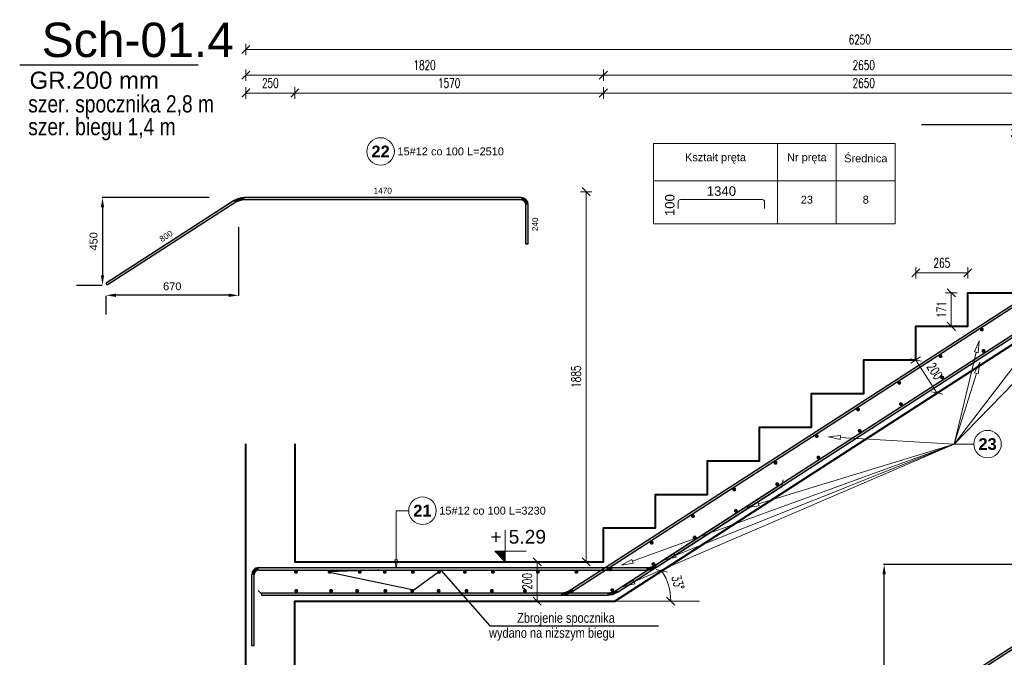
# Model space of a CAD drawing. Extents: x -1474 to 75706, y -13965 to 75879.
# Tile 14 of 17: x 43662 to 48673, y -4096 to -851. Entities that reach past the tile are written whole.
import ezdxf
from ezdxf import colors
from ezdxf.entities.mleader import LeaderData, LeaderLine
from ezdxf.enums import TextEntityAlignment as Align
from ezdxf.math import Vec2, Vec3

# ---------------------------------------------------------------- set-up
doc = ezdxf.new("R2010")
doc.units = 0
doc.header["$LTSCALE"] = 10
doc.header["$MEASUREMENT"] = 0
for name, color, linetype, lineweight in [('P-Linia1', 3, 'Continuous', 40), ('P-Linia3', 6, 'Continuous', 60), ('P-Opis', 1, 'Continuous', 18), ('P-Wymiar', 254, 'Continuous', 9), ('RCAD_deskowanie', 3, 'Continuous', 40)]:
    doc.layers.add(name, color=color, linetype=linetype, lineweight=lineweight)
for name, color, linetype in [('RCAD_kształt pręta', 7, 'Continuous'), ('RCAD_opis kształtu pręta', 7, 'Continuous'), ('RCAD_opis rozkładu', 7, 'Continuous'), ('RCAD_pręt wyrzucony', 130, 'Continuous'), ('RCAD_pręty punktowe', 7, 'Continuous'), ('RCAD_symbole graficzne', 7, 'Continuous')]:
    doc.layers.add(name, color=color, linetype=linetype)
doc.styles.add('_Fd Opis', font='arial.ttf')
doc.styles.add('_Fdelita opis', font='arial.ttf')
doc.styles.add('ROMANS', font='romans.shx', dxfattribs={"width": 0.7})
doc.styles.add('style1', font='arial.ttf')
doc.styles.add('style2', font='arial.ttf', dxfattribs={"height": 40})
doc.styles.add('style3', font='arialbd.ttf')
doc.dimstyles.new('A25', dxfattribs={"dimscale": 27, "dimtxt": 1.75, "dimasz": 0.06, "dimexe": 0, "dimexo": 0, "dimgap": 1, "dimtad": 1, "dimdec": 4, "dimrnd": 0.1, "dimdsep": 46, "dimtxsty": 'ROMANS', "dimblk": '[[[[[[[[', "dimcen": 2, "dimdle": 2, "dimse1": 1, "dimse2": 1, "dimclrd": 256, "dimclrt": 1, "dimadec": 0, "dimazin": 0, "dimtfac": 1, "dimtdec": 4, "dimtix": 1, "dimtmove": 2, "dimatfit": 3, "dimldrblk": '[[[[[[[[', "dimfxl": 0, "dimtvp": 0.6, "dimtolj": 1, "dimlwd": -1, "dimarcsym": 0})
doc.dimstyles.new('RBCT DIM 20', dxfattribs={"dimtxt": 40, "dimasz": 50, "dimexe": 2.5, "dimexo": 150, "dimgap": 25, "dimtad": 1, "dimdec": 0, "dimzin": 1, "dimtxsty": 'style1', "dimcen": 50, "dimclrd": 8, "dimclre": 8, "dimclrt": 2, "dimadec": 0, "dimazin": 0, "dimtfac": 1, "dimtdec": 0, "dimtmove": 0, "dimatfit": 3, "dimfxl": 1, "dimarcsym": 0})

# ---------------------------------------------------------------- blocks, each defined once
blk = doc.blocks.new('[[[[[[[[')
at = {"layer": 'P-Wymiar'}
for p, q in [((-12.7, -12.7), (12.7, 12.7)), ((0, 0), (-4.6, 0)), ((0, 18), (0, -18))]:
    blk.add_line(p, q, dxfattribs=at)
blk = doc.blocks.new('*D197')
at = {"layer": 'Defpoints', "color": 0, "transparency": 16777216}
for p in [(48487.9, -2240.8), (48403.8, -2411.8), (48487.9, -2411.8)]:
    blk.add_point(p, dxfattribs=at)
at = {"layer": 'P-Wymiar', "transparency": 16777216}
blk.add_line((48403.8, -2242.4), (48403.8, -2410.2), dxfattribs=at)
at = {"layer": 'P-Wymiar', "transparency": 16777216, "xscale": 1.62, "yscale": 1.62, "zscale": 1.62}
for p, rotation in [((48403.8, -2240.8), 90), ((48403.8, -2411.8), 270)]:
    blk.add_blockref('[[[[[[[[', p, dxfattribs=dict(at, rotation=rotation))
at = {"layer": 'P-Wymiar', "color": 1, "transparency": 16777216, "insert": (48353.1, -2326.3), "char_height": 47.25, "attachment_point": 5, "rotation": 90, "style": 'ROMANS'}
blk.add_mtext('\\A1;171', dxfattribs=at)
blk = doc.blocks.new('*D198')
at = {"layer": 'Defpoints', "color": 0, "transparency": 16777216}
for p in [(48487.9, -2139.8), (48222.9, -2411.8), (48487.9, -2411.8)]:
    blk.add_point(p, dxfattribs=at)
at = {"layer": 'P-Wymiar', "transparency": 16777216}
blk.add_line((48224.6, -2139.8), (48486.3, -2139.8), dxfattribs=at)
at = {"layer": 'P-Wymiar', "transparency": 16777216, "xscale": 1.62, "yscale": 1.62, "zscale": 1.62, "rotation": 180}
blk.add_blockref('[[[[[[[[', (48222.9, -2139.8), dxfattribs=at)
at = {"layer": 'P-Wymiar', "transparency": 16777216, "xscale": 1.62, "yscale": 1.62, "zscale": 1.62}
blk.add_blockref('[[[[[[[[', (48487.9, -2139.8), dxfattribs=at)
at = {"layer": 'P-Wymiar', "color": 1, "transparency": 16777216, "insert": (48355.4, -2089.2), "char_height": 47.25, "attachment_point": 5, "style": 'ROMANS'}
blk.add_mtext('\\A1;265', dxfattribs=at)
blk = doc.blocks.new('*D199')
at = {"layer": 'Defpoints', "color": 0, "transparency": 16777216}
for p in [(48222.9, -2582.8), (48331.6, -2751.1), (48331.6, -2751.1)]:
    blk.add_point(p, dxfattribs=at)
at = {"layer": 'P-Wymiar', "transparency": 16777216}
blk.add_line((48223.8, -2584.2), (48330.7, -2749.8), dxfattribs=at)
at = {"layer": 'P-Wymiar', "transparency": 16777216, "xscale": 1.62, "yscale": 1.62, "zscale": 1.62}
for p, rotation in [((48222.9, -2582.8), 122.8487284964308), ((48331.6, -2751.1), 302.8487284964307)]:
    blk.add_blockref('[[[[[[[[', p, dxfattribs=dict(at, rotation=rotation))
at = {"layer": 'P-Wymiar', "color": 1, "transparency": 16777216, "insert": (48319.8, -2639.5), "char_height": 47.25, "attachment_point": 5, "rotation": 302.8487, "style": 'ROMANS'}
blk.add_mtext('\\A1;200', dxfattribs=at)
blk = doc.blocks.new('*D205')
at = {"layer": 'Defpoints', "color": 0, "transparency": 16777216}
for p in [(46272.4, -3609.8), (46272.4, -3809.8), (46296.4, -3809.8)]:
    blk.add_point(p, dxfattribs=at)
at = {"layer": 'P-Wymiar', "transparency": 16777216}
blk.add_line((46296.4, -3611.4), (46296.4, -3808.2), dxfattribs=at)
at = {"layer": 'P-Wymiar', "transparency": 16777216, "xscale": 1.62, "yscale": 1.62, "zscale": 1.62}
for p, rotation in [((46296.4, -3609.8), 90), ((46296.4, -3809.8), 270)]:
    blk.add_blockref('[[[[[[[[', p, dxfattribs=dict(at, rotation=rotation))
at = {"layer": 'P-Wymiar', "color": 1, "transparency": 16777216, "insert": (46245.7, -3709.8), "char_height": 47.25, "attachment_point": 5, "rotation": 90, "style": 'ROMANS'}
blk.add_mtext('\\A1;200', dxfattribs=at)
blk = doc.blocks.new('*D209')
at = {"layer": 'Defpoints', "color": 0, "transparency": 16777216}
for p in [(46545.3, -1726.8), (49282.9, -1726.8), (46632.9, -3609.8)]:
    blk.add_point(p, dxfattribs=at)
at = {"layer": 'P-Wymiar', "transparency": 16777216}
blk.add_line((46545.3, -3608.2), (46545.3, -1728.4), dxfattribs=at)
at = {"layer": 'P-Wymiar', "transparency": 16777216, "xscale": 1.62, "yscale": 1.62, "zscale": 1.62}
for p, rotation in [((46545.3, -1726.8), 90), ((46545.3, -3609.8), 270)]:
    blk.add_blockref('[[[[[[[[', p, dxfattribs=dict(at, rotation=rotation))
at = {"layer": 'P-Wymiar', "color": 1, "transparency": 16777216, "insert": (46494.6, -2668.3), "char_height": 47.25, "attachment_point": 5, "rotation": 90, "style": 'ROMANS'}
blk.add_mtext('\\A1;1885', dxfattribs=at)
blk = doc.blocks.new('*D210')
at = {"layer": 'Defpoints', "color": 0, "transparency": 16777216}
for p in [(45062.9, -1224.6), (44812.9, -3511.6), (45062.9, -3511.6)]:
    blk.add_point(p, dxfattribs=at)
at = {"layer": 'P-Wymiar', "transparency": 16777216}
blk.add_line((44814.6, -1224.6), (45061.3, -1224.6), dxfattribs=at)
at = {"layer": 'P-Wymiar', "transparency": 16777216, "xscale": 1.62, "yscale": 1.62, "zscale": 1.62, "rotation": 180}
blk.add_blockref('[[[[[[[[', (44812.9, -1224.6), dxfattribs=at)
at = {"layer": 'P-Wymiar', "transparency": 16777216, "xscale": 1.62, "yscale": 1.62, "zscale": 1.62}
blk.add_blockref('[[[[[[[[', (45062.9, -1224.6), dxfattribs=at)
at = {"layer": 'P-Wymiar', "color": 1, "transparency": 16777216, "insert": (44937.9, -1174), "char_height": 47.25, "attachment_point": 5, "style": 'ROMANS'}
blk.add_mtext('\\A1;250', dxfattribs=at)
blk = doc.blocks.new('*D211')
at = {"layer": 'Defpoints', "color": 0, "transparency": 16777216}
for p in [(46632.9, -1224.6), (46632.9, -3437.8), (45062.9, -3511.6)]:
    blk.add_point(p, dxfattribs=at)
at = {"layer": 'P-Wymiar', "transparency": 16777216}
blk.add_line((45064.6, -1224.6), (46631.3, -1224.6), dxfattribs=at)
at = {"layer": 'P-Wymiar', "transparency": 16777216, "xscale": 1.62, "yscale": 1.62, "zscale": 1.62, "rotation": 180}
blk.add_blockref('[[[[[[[[', (45062.9, -1224.6), dxfattribs=at)
at = {"layer": 'P-Wymiar', "transparency": 16777216, "xscale": 1.62, "yscale": 1.62, "zscale": 1.62}
blk.add_blockref('[[[[[[[[', (46632.9, -1224.6), dxfattribs=at)
at = {"layer": 'P-Wymiar', "color": 1, "transparency": 16777216, "insert": (45847.9, -1174), "char_height": 47.25, "attachment_point": 5, "style": 'ROMANS'}
blk.add_mtext('\\A1;1570', dxfattribs=at)
blk = doc.blocks.new('*D212')
at = {"layer": 'Defpoints', "color": 0, "transparency": 16777216}
for p in [(49282.9, -1224.6), (49282.9, -1726.8), (46632.9, -3437.8)]:
    blk.add_point(p, dxfattribs=at)
at = {"layer": 'P-Wymiar', "transparency": 16777216}
blk.add_line((46634.6, -1224.6), (49281.3, -1224.6), dxfattribs=at)
at = {"layer": 'P-Wymiar', "transparency": 16777216, "xscale": 1.62, "yscale": 1.62, "zscale": 1.62, "rotation": 180}
blk.add_blockref('[[[[[[[[', (46632.9, -1224.6), dxfattribs=at)
at = {"layer": 'P-Wymiar', "transparency": 16777216, "xscale": 1.62, "yscale": 1.62, "zscale": 1.62}
blk.add_blockref('[[[[[[[[', (49282.9, -1224.6), dxfattribs=at)
at = {"layer": 'P-Wymiar', "color": 1, "transparency": 16777216, "insert": (47957.9, -1174), "char_height": 47.25, "attachment_point": 5, "style": 'ROMANS'}
blk.add_mtext('\\A1;2650', dxfattribs=at)
blk = doc.blocks.new('*D216')
at = {"layer": 'Defpoints', "color": 0, "transparency": 16777216}
for p in [(46632.9, -1133.4), (49282.9, -1726.8), (46632.9, -3437.8)]:
    blk.add_point(p, dxfattribs=at)
at = {"layer": 'P-Wymiar', "transparency": 16777216}
blk.add_line((49281.3, -1133.4), (46634.6, -1133.4), dxfattribs=at)
at = {"layer": 'P-Wymiar', "transparency": 16777216, "xscale": 1.62, "yscale": 1.62, "zscale": 1.62, "rotation": 180}
blk.add_blockref('[[[[[[[[', (46632.9, -1133.4), dxfattribs=at)
at = {"layer": 'P-Wymiar', "transparency": 16777216, "xscale": 1.62, "yscale": 1.62, "zscale": 1.62}
blk.add_blockref('[[[[[[[[', (49282.9, -1133.4), dxfattribs=at)
at = {"layer": 'P-Wymiar', "color": 1, "transparency": 16777216, "insert": (47957.9, -1082.8), "char_height": 47.25, "attachment_point": 5, "style": 'ROMANS'}
blk.add_mtext('\\A1;2650', dxfattribs=at)
blk = doc.blocks.new('*D217')
at = {"layer": 'Defpoints', "color": 0, "transparency": 16777216}
for p in [(44812.9, -1133.4), (46632.9, -3437.8), (44812.9, -3583.5)]:
    blk.add_point(p, dxfattribs=at)
at = {"layer": 'P-Wymiar', "transparency": 16777216}
blk.add_line((46631.3, -1133.4), (44814.6, -1133.4), dxfattribs=at)
at = {"layer": 'P-Wymiar', "transparency": 16777216, "xscale": 1.62, "yscale": 1.62, "zscale": 1.62, "rotation": 180}
blk.add_blockref('[[[[[[[[', (44812.9, -1133.4), dxfattribs=at)
at = {"layer": 'P-Wymiar', "transparency": 16777216, "xscale": 1.62, "yscale": 1.62, "zscale": 1.62}
blk.add_blockref('[[[[[[[[', (46632.9, -1133.4), dxfattribs=at)
at = {"layer": 'P-Wymiar', "color": 1, "transparency": 16777216, "insert": (45722.9, -1082.8), "char_height": 47.25, "attachment_point": 5, "style": 'ROMANS'}
blk.add_mtext('\\A1;1820', dxfattribs=at)
blk = doc.blocks.new('*D218')
at = {"layer": 'Defpoints', "color": 0, "transparency": 16777216}
for p in [(51062.9, -1003.5), (51062.9, -1726.8), (44812.9, -3393.1)]:
    blk.add_point(p, dxfattribs=at)
at = {"layer": 'P-Wymiar', "transparency": 16777216}
blk.add_line((44814.6, -1003.5), (51061.3, -1003.5), dxfattribs=at)
at = {"layer": 'P-Wymiar', "transparency": 16777216, "xscale": 1.62, "yscale": 1.62, "zscale": 1.62, "rotation": 180}
blk.add_blockref('[[[[[[[[', (44812.9, -1003.5), dxfattribs=at)
at = {"layer": 'P-Wymiar', "transparency": 16777216, "xscale": 1.62, "yscale": 1.62, "zscale": 1.62}
blk.add_blockref('[[[[[[[[', (51062.9, -1003.5), dxfattribs=at)
at = {"layer": 'P-Wymiar', "color": 1, "transparency": 16777216, "insert": (47937.9, -952.9), "char_height": 47.25, "attachment_point": 5, "style": 'ROMANS'}
blk.add_mtext('\\A1;6250', dxfattribs=at)
blk = doc.blocks.new('*D221')
at = {"layer": 'Defpoints', "color": 0, "transparency": 16777216}
for p in [(49608.3, -1926.8), (46970.2, -3756), (46691.9, -3809.8), (46691.9, -3809.8), (47122.1, -3809.8)]:
    blk.add_point(p, dxfattribs=at)
at = {"layer": 'P-Wymiar', "transparency": 16777216}
blk.add_arc((46691.9, -3809.8), 283.5, 0.3274, 32.5213, dxfattribs=at)
at = {"layer": 'P-Wymiar', "transparency": 16777216, "xscale": 1.62, "yscale": 1.62, "zscale": 1.62}
for p, rotation in [((46930, -3656.1), 122.6850192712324), ((46975.4, -3809.8), 270.1637092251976)]:
    blk.add_blockref('[[[[[[[[', p, dxfattribs=dict(at, rotation=rotation))
at = {"layer": 'P-Wymiar', "color": 1, "transparency": 16777216, "insert": (47012.4, -3715.4), "char_height": 47.25, "attachment_point": 5, "rotation": 286.4244, "style": 'ROMANS'}
blk.add_mtext('\\A1;33°', dxfattribs=at)
blk = doc.blocks.new('*D222')
at = {"layer": 'Defpoints', "color": 0, "transparency": 16777216}
for p in [(44775.8, -1756.8), (44101.8, -2202.1), (44101.8, -2253.9)]:
    blk.add_point(p, dxfattribs=at)
at = {"layer": 'P-Wymiar', "color": 8, "lineweight": -2, "transparency": 16777216}
for p, q in [((44775.8, -1906.8), (44775.8, -2256.4)), ((44725.8, -2253.9), (44151.8, -2253.9)), ((44101.8, -2352.1), (44101.8, -2256.4))]:
    blk.add_line(p, q, dxfattribs=at)
at = {"layer": 'P-Wymiar', "color": 8, "transparency": 16777216}
for points in [[(44151.8, -2245.5), (44151.8, -2262.2), (44101.8, -2253.9)], [(44725.8, -2245.5), (44725.8, -2262.2), (44775.8, -2253.9)]]:
    blk.add_solid(points, dxfattribs=at)
at = {"layer": 'P-Wymiar', "color": 2, "transparency": 16777216, "insert": (44438.8, -2208.5), "char_height": 40, "attachment_point": 5, "style": 'style1'}
blk.add_mtext('670', dxfattribs=at)
blk = doc.blocks.new('*D223')
at = {"layer": 'Defpoints', "color": 0, "transparency": 16777216}
for p in [(44775.8, -1756.8), (44083.8, -2202.1), (44101.8, -2202.1)]:
    blk.add_point(p, dxfattribs=at)
at = {"layer": 'P-Wymiar', "color": 8, "lineweight": -2, "transparency": 16777216}
for p, q in [((44625.8, -1756.8), (44081.3, -1756.8)), ((44083.8, -1806.8), (44083.8, -2152.1)), ((43951.8, -2202.1), (44081.3, -2202.1))]:
    blk.add_line(p, q, dxfattribs=at)
at = {"layer": 'P-Wymiar', "color": 8, "transparency": 16777216}
for points in [[(44075.4, -1806.8), (44092.1, -1806.8), (44083.8, -1756.8)], [(44075.4, -2152.1), (44092.1, -2152.1), (44083.8, -2202.1)]]:
    blk.add_solid(points, dxfattribs=at)
at = {"layer": 'P-Wymiar', "color": 2, "transparency": 16777216, "insert": (44038.3, -1979.4), "char_height": 40, "attachment_point": 5, "rotation": 90, "style": 'style1'}
blk.add_mtext('450', dxfattribs=at)
blk = doc.blocks.new('*D226')
at = {"layer": 'Defpoints', "color": 0, "transparency": 16777216}
for p in [(49359.9, -3623.7), (49359.9, -5288.2), (46447.1, -5518.7)]:
    blk.add_point(p, dxfattribs=at)
at = {"layer": 'P-Wymiar', "color": 8, "lineweight": -2, "transparency": 16777216}
for p, q in [((49359.9, -3773.7), (49359.9, -5290.7)), ((46447.1, -5368.7), (46447.1, -5285.7)), ((46497.1, -5288.2), (49309.9, -5288.2))]:
    blk.add_line(p, q, dxfattribs=at)
at = {"layer": 'P-Wymiar', "color": 8, "transparency": 16777216}
for points in [[(46497.1, -5279.9), (46497.1, -5296.6), (46447.1, -5288.2)], [(49309.9, -5279.9), (49309.9, -5296.6), (49359.9, -5288.2)]]:
    blk.add_solid(points, dxfattribs=at)
at = {"layer": 'P-Wymiar', "color": 2, "transparency": 16777216, "insert": (47903.5, -5242.8), "char_height": 40, "attachment_point": 5, "style": 'style1'}
blk.add_mtext('2910', dxfattribs=at)
blk = doc.blocks.new('*D227')
at = {"layer": 'Defpoints', "color": 0, "transparency": 16777216}
for p in [(48061.9, -3623.7), (49359.9, -3623.7), (46447.1, -5518.7)]:
    blk.add_point(p, dxfattribs=at)
at = {"layer": 'P-Wymiar', "color": 8, "lineweight": -2, "transparency": 16777216}
for p, q in [((49209.9, -3623.7), (48059.4, -3623.7)), ((48061.9, -5468.7), (48061.9, -3673.7)), ((46597.1, -5518.7), (48064.4, -5518.7))]:
    blk.add_line(p, q, dxfattribs=at)
at = {"layer": 'P-Wymiar', "color": 8, "transparency": 16777216}
for points in [[(48053.6, -3673.7), (48070.3, -3673.7), (48061.9, -3623.7)], [(48053.6, -5468.7), (48070.3, -5468.7), (48061.9, -5518.7)]]:
    blk.add_solid(points, dxfattribs=at)
at = {"layer": 'P-Wymiar', "color": 2, "transparency": 16777216, "insert": (48016.5, -4571.2), "char_height": 40, "attachment_point": 5, "rotation": 90, "style": 'style1'}
blk.add_mtext('1900', dxfattribs=at)

msp = doc.modelspace()

# ---------------------------------------------------------------- hatches: boundary and pattern name
at = {"layer": 'RCAD_kształt pręta'}
for points in [[(46708.30378, -3763.51812), (46701.79471, -3753.43686), (49768.88748, -1773.13658), (49775.39655, -1783.21785)], [(46472.32554, -3763.51812), (46465.81647, -3753.43686), (49334.6626, -1901.13658), (49341.17167, -1911.21785)], [(46906.55042, -3635.51812), (46900.04135, -3625.43686), (47539.43671, -3212.6046), (47545.94579, -3222.68587)], [(44878.93174, -3651.82735), (44878.93174, -3639.82735), (46851.22329, -3639.82735), (46851.22329, -3651.82735)], [(44854.93174, -4035.82735), (44842.93174, -4035.82735), (44842.93174, -3675.82735), (44854.93174, -3675.82735)], [(44892.93174, -3779.82735), (44892.93174, -3767.82735), (46652.97665, -3767.82735), (46652.97665, -3779.82735)], [(44892.93174, -3779.82735), (44892.93174, -3767.82735), (46416.99841, -3767.82735), (46416.99841, -3779.82735)]]:
    msp.add_hatch(color=4, dxfattribs=at).paths.add_polyline_path(points, flags=0)
h = msp.add_hatch(color=4, dxfattribs=at)
edge = h.paths.add_edge_path(flags=0)
edge.add_line((44878.93174, -3639.82735), (44878.93174, -3651.82735))
edge.add_arc((44878.93174, -3675.82735), 24, 90, 180)
edge.add_line((44854.93174, -3675.82735), (44842.93174, -3675.82735))
edge.add_arc((44878.93174, -3675.82735), 36, 450, 540, ccw=False)
h = msp.add_hatch(color=4, dxfattribs=at)
edge = h.paths.add_edge_path(flags=0)
edge.add_line((46851.22329, -3651.82735), (46851.22329, -3639.82735))
edge.add_arc((46851.22329, -3549.82735), 90, -90, -57.1512715)
edge.add_line((46900.04135, -3625.43686), (46906.55042, -3635.51812))
edge.add_arc((46851.22329, -3549.82735), 102, 270, 302.8487285, ccw=False)
h = msp.add_hatch(color=4, dxfattribs=at)
edge = h.paths.add_edge_path(flags=0)
edge.add_line((46416.99841, -3779.82735), (46416.99841, -3767.82735))
edge.add_arc((46416.99841, -3677.82735), 90, -90, -57.1512715)
edge.add_line((46465.81647, -3753.43686), (46472.32554, -3763.51812))
edge.add_arc((46416.99841, -3677.82735), 102, 270, 302.8487285, ccw=False)
h = msp.add_hatch(color=4, dxfattribs=at)
edge = h.paths.add_edge_path(flags=0)
edge.add_line((46652.97665, -3779.82735), (46652.97665, -3767.82735))
edge.add_arc((46652.97665, -3677.82735), 90, -90, -57.1512715)
edge.add_line((46701.79471, -3753.43686), (46708.30378, -3763.51812))
edge.add_arc((46652.97665, -3677.82735), 102, 270, 302.8487285, ccw=False)
at = {"layer": 'RCAD_pręt wyrzucony'}
for points in [[(44750.51368, -1773.13658), (44757.02275, -1783.21785), (44108.33458, -2202.0501), (44101.8255, -2191.96884)], [(46214.53618, -1756.82735), (46214.53618, -1768.82735), (44805.84081, -1768.82735), (44805.84081, -1756.82735)], [(46250.53618, -1992.82735), (46238.53618, -1992.82735), (46238.53618, -1792.82735), (46250.53618, -1792.82735)], [(46472.32554, -5502.41159), (46465.81647, -5492.33033), (49334.6626, -3640.03005), (49341.17167, -3650.11132)]]:
    msp.add_hatch(color=4, dxfattribs=at).paths.add_polyline_path(points, flags=0)
h = msp.add_hatch(color=4, dxfattribs=at)
edge = h.paths.add_edge_path(flags=0)
edge.add_line((44805.84081, -1756.82735), (44805.84081, -1768.82735))
edge.add_arc((44805.84081, -1858.82735), 90, 90, 122.8487285)
edge.add_line((44757.02275, -1783.21785), (44750.51368, -1773.13658))
edge.add_arc((44805.84081, -1858.82735), 102, 450, 482.8487285, ccw=False)
h = msp.add_hatch(color=4, dxfattribs=at)
edge = h.paths.add_edge_path(flags=0)
edge.add_line((46250.53618, -1792.82735), (46238.53618, -1792.82735))
edge.add_arc((46214.53618, -1792.82735), 24, 0, 90)
edge.add_line((46214.53618, -1768.82735), (46214.53618, -1756.82735))
edge.add_arc((46214.53618, -1792.82735), 36, 360, 450, ccw=False)
at = {"layer": 'RCAD_pręty punktowe'}
h = msp.add_hatch(color=1, dxfattribs=at)
edge = h.paths.add_edge_path(flags=0)
edge.add_arc((48559.01061, -2428.13152), 10, 0, 360)
h = msp.add_hatch(color=1, dxfattribs=at)
edge = h.paths.add_edge_path(flags=0)
edge.add_arc((48348.98421, -2563.73725), 10, 0, 360)
h = msp.add_hatch(color=1, dxfattribs=at)
edge = h.paths.add_edge_path(flags=0)
edge.add_arc((48567.60492, -2536.85387), 10, 0, 360)
h = msp.add_hatch(color=1, dxfattribs=at)
edge = h.paths.add_edge_path(flags=0)
edge.add_arc((48138.95781, -2699.34297), 10, 0, 360)
h = msp.add_hatch(color=1, dxfattribs=at)
edge = h.paths.add_edge_path(flags=0)
edge.add_arc((48357.57852, -2672.45959), 10, 0, 360)
h = msp.add_hatch(color=1, dxfattribs=at)
edge = h.paths.add_edge_path(flags=0)
edge.add_arc((48147.55212, -2808.06532), 10, 0, 360)
h = msp.add_hatch(color=1, dxfattribs=at)
edge = h.paths.add_edge_path(flags=0)
edge.add_arc((47928.93141, -2834.94869), 10, 0, 360)
h = msp.add_hatch(color=1, dxfattribs=at)
edge = h.paths.add_edge_path(flags=0)
edge.add_arc((47937.52572, -2943.67104), 10, 0, 360)
h = msp.add_hatch(color=1, dxfattribs=at)
edge = h.paths.add_edge_path(flags=0)
edge.add_arc((47718.90501, -2970.55442), 10, 0, 360)
h = msp.add_hatch(color=1, dxfattribs=at)
edge = h.paths.add_edge_path(flags=0)
edge.add_arc((47508.87862, -3106.16014), 10, 0, 360)
h = msp.add_hatch(color=1, dxfattribs=at)
edge = h.paths.add_edge_path(flags=0)
edge.add_arc((47727.49932, -3079.27676), 10, 0, 360)
h = msp.add_hatch(color=1, dxfattribs=at)
edge = h.paths.add_edge_path(flags=0)
edge.add_arc((47517.47293, -3214.88249), 10, 0, 360)
h = msp.add_hatch(color=1, dxfattribs=at)
edge = h.paths.add_edge_path(flags=0)
edge.add_arc((47298.85222, -3241.76586), 10, 0, 360)
h = msp.add_hatch(color=1, dxfattribs=at)
edge = h.paths.add_edge_path(flags=0)
edge.add_arc((47307.44653, -3350.48821), 10, 0, 360)
h = msp.add_hatch(color=1, dxfattribs=at)
edge = h.paths.add_edge_path(flags=0)
edge.add_arc((47088.82582, -3377.37159), 10, 0, 360)
h = msp.add_hatch(color=1, dxfattribs=at)
edge = h.paths.add_edge_path(flags=0)
edge.add_arc((46878.79942, -3512.97731), 10, 0, 360)
h = msp.add_hatch(color=1, dxfattribs=at)
edge = h.paths.add_edge_path(flags=0)
edge.add_arc((47097.42013, -3486.09393), 10, 0, 360)
h = msp.add_hatch(color=1, dxfattribs=at)
edge = h.paths.add_edge_path(flags=0)
edge.add_arc((45068.4396, -3661.31942), 10, 0, 360)
h = msp.add_hatch(color=1, dxfattribs=at)
edge = h.paths.add_edge_path(flags=0)
edge.add_arc((45239.76137, -3661.31942), 10, 0, 360)
h = msp.add_hatch(color=1, dxfattribs=at)
edge = h.paths.add_edge_path(flags=0)
edge.add_arc((45393.11844, -3661.31942), 10, 0, 360)
h = msp.add_hatch(color=1, dxfattribs=at)
edge = h.paths.add_edge_path(flags=0)
edge.add_arc((45520.26053, -3661.31942), 10, 0, 360)
h = msp.add_hatch(color=1, dxfattribs=at)
edge = h.paths.add_edge_path(flags=0)
edge.add_arc((45663.13176, -3661.31942), 10, 0, 360)
h = msp.add_hatch(color=1, dxfattribs=at)
edge = h.paths.add_edge_path(flags=0)
edge.add_arc((45796.82759, -3661.31942), 10, 0, 360)
h = msp.add_hatch(color=1, dxfattribs=at)
edge = h.paths.add_edge_path(flags=0)
edge.add_arc((45927.90252, -3661.31942), 10, 0, 360)
h = msp.add_hatch(color=1, dxfattribs=at)
edge = h.paths.add_edge_path(flags=0)
edge.add_arc((46070.81124, -3661.31942), 10, 0, 360)
h = msp.add_hatch(color=1, dxfattribs=at)
edge = h.paths.add_edge_path(flags=0)
edge.add_arc((46299.72457, -3661.31942), 10, 0, 360)
h = msp.add_hatch(color=1, dxfattribs=at)
edge = h.paths.add_edge_path(flags=0)
edge.add_arc((46495.45459, -3661.31942), 10, 0, 360)
h = msp.add_hatch(color=1, dxfattribs=at)
edge = h.paths.add_edge_path(flags=0)
edge.add_arc((46668.77302, -3648.58303), 10, 0, 360)
h = msp.add_hatch(color=1, dxfattribs=at)
edge = h.paths.add_edge_path(flags=0)
edge.add_arc((46887.39373, -3621.69966), 10, 0, 360)
h = msp.add_hatch(color=1, dxfattribs=at)
edge = h.paths.add_edge_path(flags=0)
edge.add_arc((45070.1054, -3757.82735), 10, 0, 360)
h = msp.add_hatch(color=1, dxfattribs=at)
edge = h.paths.add_edge_path(flags=0)
edge.add_arc((45247.04006, -3757.82735), 10, 0, 360)
h = msp.add_hatch(color=1, dxfattribs=at)
edge = h.paths.add_edge_path(flags=0)
edge.add_arc((45379.74106, -3757.82735), 10, 0, 360)
h = msp.add_hatch(color=1, dxfattribs=at)
edge = h.paths.add_edge_path(flags=0)
edge.add_arc((45523.49992, -3757.82735), 10, 0, 360)
h = msp.add_hatch(color=1, dxfattribs=at)
edge = h.paths.add_edge_path(flags=0)
edge.add_arc((45659.88712, -3757.82735), 10, 0, 360)
h = msp.add_hatch(color=1, dxfattribs=at)
edge = h.paths.add_edge_path(flags=0)
edge.add_arc((45794.43085, -3757.82735), 10, 0, 360)
h = msp.add_hatch(color=1, dxfattribs=at)
edge = h.paths.add_edge_path(flags=0)
edge.add_arc((45936.34698, -3757.82735), 10, 0, 360)
h = msp.add_hatch(color=1, dxfattribs=at)
edge = h.paths.add_edge_path(flags=0)
edge.add_arc((46065.36178, -3757.82735), 10, 0, 360)
h = msp.add_hatch(color=1, dxfattribs=at)
edge = h.paths.add_edge_path(flags=0)
edge.add_arc((46233.91197, -3757.82735), 10, 0, 360)
h = msp.add_hatch(color=1, dxfattribs=at)
edge = h.paths.add_edge_path(flags=0)
edge.add_arc((46469.26134, -3757.82735), 10, 0, 360)
h = msp.add_hatch(color=1, dxfattribs=at)
edge = h.paths.add_edge_path(flags=0)
edge.add_arc((46678.42409, -3754.1548), 10, 0, 360)
at = {"layer": 'RCAD_symbole graficzne'}
msp.add_hatch(color=1, dxfattribs=at).paths.add_polyline_path([(46079.80652, -3556.49402), (46133.13985, -3609.82735), (46133.13985, -3556.49402)], flags=0)

# ---------------------------------------------------------------- linework, layer by layer
at = {"layer": 'P-Linia3', "color": 6, "linetype": 'Continuous', "lineweight": 30}
msp.add_line((43662.30936, -1081.75609), (44570.97242, -1081.75609), dxfattribs=at)
at = {"layer": 'P-Wymiar', "color": 1}
for p, q in [((46888.51975, -1481.51286), (47518.51975, -1481.51286)), ((47518.51975, -1481.51286), (47818.51975, -1481.51286)), ((47518.51975, -1670.82143), (47518.51975, -1481.51286)), ((47518.51975, -1481.51286), (47518.51975, -1670.82143)), ((47818.51975, -1481.51286), (47818.51975, -1670.82143)), ((47818.51975, -1481.51286), (48118.51975, -1481.51286)), ((47818.51975, -1670.82143), (47818.51975, -1481.51286)), ((48118.51975, -1481.51286), (48118.51975, -1670.82143)), ((48118.51975, -1670.82143), (48118.51975, -1481.51286)), ((47518.51975, -1670.82143), (46888.51975, -1670.82143)), ((46888.51975, -1670.82143), (47518.51975, -1670.82143)), ((46888.51975, -1889.93607), (46888.51975, -1670.82143)), ((47818.51975, -1670.82143), (47518.51975, -1670.82143)), ((47518.51975, -1670.82143), (47518.51975, -1889.93607)), ((47518.51975, -1670.82143), (47818.51975, -1670.82143)), ((47518.51975, -1889.93607), (47518.51975, -1670.82143)), ((48118.51975, -1670.82143), (47818.51975, -1670.82143)), ((47818.51975, -1670.82143), (47818.51975, -1889.93607)), ((47818.51975, -1670.82143), (48118.51975, -1670.82143)), ((47818.51975, -1889.93607), (47818.51975, -1670.82143)), ((48118.51975, -1670.82143), (48118.51975, -1889.93607)), ((48118.51975, -1889.93607), (48118.51975, -1670.82143))]:
    msp.add_line(p, q, dxfattribs=at)
at = {"layer": 'P-Wymiar', "color": 4}
for p, q in [((47014.02401, -1812.69209), (47014.02401, -1777.54815)), ((47024.79111, -1766.78105), (47442.55616, -1766.78105)), ((47453.32326, -1777.54815), (47453.32326, -1812.69209))]:
    msp.add_line(p, q, dxfattribs=at)
at = {"layer": 'P-Wymiar', "color": 1}
for points in [[(46888.51975, -1670.82143), (46888.51975, -1481.51286)], [(46888.51975, -1889.93607), (48118.51975, -1889.93607)]]:
    msp.add_lwpolyline(points, dxfattribs=at)
at = {"layer": 'P-Wymiar'}
msp.add_lwpolyline([(46691.88736, -3809.82735), (47122.07564, -3809.82735)], dxfattribs=at)
at = {"layer": 'P-Wymiar', "color": 4}
for centre, start, end in [((47024.79111, -1777.54815), 90, 180), ((47442.55616, -1777.54815), 0, 90)]:
    msp.add_arc(centre, 10.76709, start, end, dxfattribs=at)
at = {"layer": 'RCAD_deskowanie'}
for points in [[(45062.93174, -4409.82735), (45062.93174, -3809.82735), (46691.88736, -3809.82735), (49608.28128, -1926.82735), (50812.93174, -1926.82735)], [(45062.93174, -3009.82735), (45062.93174, -3609.82735), (46632.93174, -3609.82735), (46632.93174, -3437.82735), (46897.93174, -3437.82735), (46897.93174, -3266.82735), (47162.93174, -3266.82735), (47162.93174, -3095.82735), (47427.93174, -3095.82735), (47427.93174, -2924.82735), (47692.93174, -2924.82735), (47692.93174, -2753.82735), (47957.93174, -2753.82735), (47957.93174, -2582.82735), (48222.93174, -2582.82735), (48222.93174, -2411.82735), (48487.93174, -2411.82735), (48487.93174, -2240.82735), (48752.93174, -2240.82735)], [(44812.93174, -4409.82735), (44812.93174, -3009.82735)]]:
    msp.add_lwpolyline(points, dxfattribs=at)
at = {"layer": 'RCAD_kształt pręta', "color": 4}
for p, q in [((46701.79471, -3753.43686), (49768.88748, -1773.13658)), ((46708.30378, -3763.51812), (49775.39655, -1783.21785)), ((46465.81647, -3753.43686), (49334.6626, -1901.13658)), ((46472.32554, -3763.51812), (49341.17167, -1911.21785)), ((46900.04135, -3625.43686), (47539.43671, -3212.6046)), ((46906.55042, -3635.51812), (47545.94579, -3222.68587)), ((47539.43671, -3212.6046), (47545.94579, -3222.68587)), ((44878.93174, -3639.82735), (46851.22329, -3639.82735)), ((44878.93174, -3651.82735), (46851.22329, -3651.82735)), ((44842.93174, -4035.82735), (44842.93174, -3675.82735)), ((44854.93174, -4035.82735), (44854.93174, -3675.82735)), ((44892.93174, -3767.82735), (46652.97665, -3767.82735)), ((44892.93174, -3767.82735), (44892.93174, -3779.82735)), ((44892.93174, -3767.82735), (46416.99841, -3767.82735)), ((44892.93174, -3767.82735), (44892.93174, -3779.82735)), ((44892.93174, -3779.82735), (46652.97665, -3779.82735)), ((44892.93174, -3779.82735), (46416.99841, -3779.82735)), ((44842.93174, -4035.82735), (44854.93174, -4035.82735))]:
    msp.add_line(p, q, dxfattribs=at)
at = {"layer": 'RCAD_kształt pręta', "color": 2, "lineweight": 5}
for p, q in [((47542.69125, -3217.64524), (47547.9007, -3193.45099)), ((44892.93174, -3773.82735), (44875.43174, -3756.32735)), ((44892.93174, -3773.82735), (44875.43174, -3756.32735))]:
    msp.add_line(p, q, dxfattribs=at)
at = {"layer": 'RCAD_kształt pręta', "color": 4}
for centre, radius, start, end in [((44878.93174, -3675.82735), 36, 90, 180), ((44878.93174, -3675.82735), 24, 90, 180), ((46851.22329, -3549.82735), 90, 270, 302.8487285), ((46851.22329, -3549.82735), 102, 270, 302.8487285), ((46416.99841, -3677.82735), 90, 270, 302.8487285), ((46652.97665, -3677.82735), 90, 270, 302.8487285), ((46416.99841, -3677.82735), 102, 270, 302.8487285), ((46652.97665, -3677.82735), 102, 270, 302.8487285)]:
    msp.add_arc(centre, radius, start, end, dxfattribs=at)
at = {"layer": 'RCAD_opis kształtu pręta', "color": 8, "lineweight": 0}
for p, q in [((45578.98234, -3527.08394), (45578.98234, -3349.98815)), ((45578.98234, -3349.98815), (45642.12763, -3349.98815)), ((45578.98234, -3527.08394), (45578.98234, -3599.82735)), ((45578.98234, -3639.82735), (45572.31567, -3599.82735)), ((45585.649, -3599.82735), (45572.31567, -3599.82735)), ((45585.649, -3599.82735), (45578.98234, -3639.82735))]:
    msp.add_line(p, q, dxfattribs=at)
msp.add_circle((45712.12763, -3349.98815), 70, dxfattribs=at)
at = {"layer": 'RCAD_opis rozkładu', "color": 8, "lineweight": 0}
for p, q in [((48418.27509, -3011.3456), (49324.0277, -2080.43788)), ((48418.27509, -3011.3456), (48914.8332, -2361.01847)), ((48521.14038, -2542.43746), (48544.93598, -2486.45738)), ((48544.93598, -2486.45738), (48540.58233, -2547.129)), ((48418.27509, -3011.3456), (48530.86136, -2544.78323)), ((48521.14038, -2542.43746), (48540.58233, -2547.129)), ((48522.04221, -2648.31704), (48549.59294, -2594.08645)), ((48549.59294, -2594.08645), (48541.11973, -2654.32104)), ((48418.27509, -3011.3456), (48531.58097, -2651.31904)), ((48522.04221, -2648.31704), (48541.11973, -2654.32104)), ((47778.80322, -2974.04802), (47839.28369, -2967.55858)), ((47838.11915, -2987.52465), (47778.80322, -2974.04802)), ((47838.11915, -2987.52465), (47839.28369, -2967.55858)), ((48418.27509, -3011.3456), (47838.70142, -2977.54162)), ((48418.27509, -3011.3456), (46781.52638, -3607.51383)), ((48418.27509, -3011.3456), (46788.64891, -3712.71547)), ((48418.27509, -3011.3456), (46998.86104, -3577.25825)), ((48418.27509, -3011.3456), (47422.21672, -3315.44818)), ((48418.27509, -3011.3456), (48418.27509, -3011.3456)), ((48418.27509, -3011.3456), (48518.27509, -3011.3456)), ((47364.83162, -3332.9682), (47419.29672, -3305.884)), ((47425.13672, -3325.01237), (47419.29672, -3305.884)), ((47425.13672, -3325.01237), (47364.83162, -3332.9682)), ((46725.1497, -3628.04843), (46778.10395, -3598.11771)), ((46784.94882, -3616.90994), (46778.10395, -3598.11771)), ((46943.12739, -3599.47895), (46995.15759, -3567.9693)), ((47002.56449, -3586.54719), (46943.12739, -3599.47895)), ((47002.56449, -3586.54719), (46995.15759, -3567.9693)), ((46784.94882, -3616.90994), (46725.1497, -3628.04843)), ((46733.5365, -3736.43513), (46784.69563, -3703.53007)), ((46792.60219, -3721.90087), (46784.69563, -3703.53007)), ((46792.60219, -3721.90087), (46733.5365, -3736.43513))]:
    msp.add_line(p, q, dxfattribs=at)
msp.add_circle((48588.27509, -3011.3456), 70, dxfattribs=at)
at = {"layer": 'RCAD_pręt wyrzucony', "color": 4}
for p, q in [((44750.51368, -1773.13658), (44101.8255, -2191.96884)), ((44757.02275, -1783.21785), (44108.33458, -2202.0501)), ((46214.53618, -1756.82735), (44805.84081, -1756.82735)), ((46214.53618, -1768.82735), (44805.84081, -1768.82735)), ((46238.53618, -1992.82735), (46238.53618, -1792.82735)), ((46250.53618, -1992.82735), (46250.53618, -1792.82735)), ((46238.53618, -1992.82735), (46250.53618, -1992.82735)), ((44108.33458, -2202.0501), (44101.8255, -2191.96884)), ((46465.81647, -5492.33033), (49334.6626, -3640.03005)), ((46472.32554, -5502.41159), (49341.17167, -3650.11132))]:
    msp.add_line(p, q, dxfattribs=at)
at = {"layer": 'RCAD_pręt wyrzucony', "color": 8, "lineweight": 0}
msp.add_circle((45499.04949, -1522.06954), 70, dxfattribs=at)
at = {"layer": 'RCAD_pręt wyrzucony', "color": 4}
for centre, radius, start, end in [((44805.84081, -1858.82735), 102, 90, 122.8487285), ((44805.84081, -1858.82735), 90, 90, 122.8487285), ((46214.53618, -1792.82735), 36, 360, 90), ((46214.53618, -1792.82735), 24, 360, 90)]:
    msp.add_arc(centre, radius, start, end, dxfattribs=at)
at = {"layer": 'RCAD_symbole graficzne', "color": 1, "lineweight": 0}
for p, q in [((46133.13985, -3609.82735), (46133.13985, -3449.82735)), ((46239.80652, -3556.49402), (46079.80652, -3556.49402)), ((46079.80652, -3556.49402), (46133.13985, -3609.82735)), ((46213.13985, -3609.82735), (46053.13985, -3609.82735))]:
    msp.add_line(p, q, dxfattribs=at)

# ---------------------------------------------------------------- texts
at = {"layer": 'P-Linia1', "color": 3, "lineweight": 30, "style": '_Fdelita opis'}
msp.add_text('GR.200 mm', height=87.5, dxfattribs=at).set_placement((43712.63728, -1203.23678))
at = {"layer": 'P-Linia1', "color": 3, "lineweight": 30, "char_height": 87.5, "attachment_point": 1, "style": '_Fdelita opis'}
for s, insert in [('{\\W0.8;szer. spocznika 2,8 m}', (43705.76253, -1235.91846)), ('{\\W0.8;szer. biegu 1,4 m}', (43705.76253, -1351.94884))]:
    msp.add_mtext_dynamic_manual_height_columns(s, width=1933.9297709, gutter_width=12.5, heights=[0], dxfattribs=dict(at, insert=insert))
at = {"layer": 'P-Linia3', "color": 6, "lineweight": 30, "style": '_Fdelita opis'}
msp.add_text('Sch-01.4', height=175, dxfattribs=at).set_placement((43774.14645, -1041.52455))
at = {"layer": 'P-Wymiar', "color": 2, "style": 'style2'}
msp.add_text('1340', height=48, dxfattribs=at).set_placement((47233.67364, -1723.64431), align=Align.MIDDLE_CENTER)
msp.add_text('100', height=48, rotation=90, dxfattribs=at).set_placement((46970.88727, -1795.12012), align=Align.MIDDLE_CENTER)
at = {"layer": 'P-Wymiar', "color": 3, "char_height": 40, "attachment_point": 5, "style": 'style2'}
for s, insert, width in [('Kształt pręta', (47203.51975, -1557.59477), 630), ('Nr pręta', (47668.51975, -1557.59477), 300), ('Średnica', (47968.51975, -1557.59477), 300)]:
    msp.add_mtext(s, dxfattribs=dict(at, insert=insert, width=width))
at = {"layer": 'P-Wymiar', "color": 2, "char_height": 40, "width": 300, "attachment_point": 5, "style": 'style2'}
for s, insert in [('23', (47668.51975, -1767.60087)), ('8', (47968.51975, -1767.60087))]:
    msp.add_mtext(s, dxfattribs=dict(at, insert=insert))
at = {"layer": 'RCAD_opis kształtu pręta', "color": 1, "attachment_point": 5}
for s, insert, char_height, style in [('21', (45712.12763, -3349.98815), 60, 'style3'), ('15#12 co 100 L=3230', (46068.86706, -3349.98815), 40, 'style1')]:
    msp.add_mtext(s, dxfattribs=dict(at, insert=insert, char_height=char_height, style=style))
at = {"layer": 'RCAD_opis rozkładu', "color": 1, "insert": (48588.27509, -3011.3456), "char_height": 60, "attachment_point": 5, "style": 'style3'}
msp.add_mtext('23', dxfattribs=at)
at = {"layer": 'RCAD_pręt wyrzucony', "color": 1, "attachment_point": 5}
for s, insert, char_height, style in [('22', (45499.04949, -1522.06954), 60, 'style3'), ('1470', (45510.1885, -1721.82735), 30, 'style1')]:
    msp.add_mtext(s, dxfattribs=dict(at, insert=insert, char_height=char_height, style=style))
at = {"layer": 'RCAD_pręt wyrzucony', "color": 2, "insert": (45855.78892, -1522.06954), "char_height": 40, "attachment_point": 5, "style": 'style1'}
msp.add_mtext('15#12 co 100 L=2510', dxfattribs=at)
at = {"layer": 'RCAD_pręt wyrzucony', "color": 1, "char_height": 30, "attachment_point": 5, "style": 'style1'}
for s, insert, rotation in [('240', (46285.53618, -1892.82735), 90), ('800', (44407.18479, -1953.14901), 32.8487285)]:
    msp.add_mtext(s, dxfattribs=dict(at, insert=insert, rotation=rotation))
at = {"layer": 'RCAD_symbole graficzne', "color": 2, "style": 'style1'}
msp.add_text('+', height=70, dxfattribs=at).set_placement((46115.36207, -3538.71624), align=Align.BOTTOM_RIGHT)
msp.add_text('5.29 ', height=70, dxfattribs=at).set_placement((46150.91763, -3538.71624), align=Align.BOTTOM_LEFT)

# ---------------------------------------------------------------- dimensions: what is measured, and where the dimension line sits
at = {"layer": 'P-Wymiar'}
for base, p1, p2, picture, middle in [((51062.93174, -1003.50123), (44812.93174, -3393.10675), (51062.93174, -1726.82735), '*D218', (47937.93174, -952.87623)), ((44812.93174, -1133.44086), (46632.93174, -3437.82735), (44812.93174, -3583.53802), '*D217', (45722.93174, -1082.81586)), ((46632.93174, -1133.44086), (49282.93174, -1726.82735), (46632.93174, -3437.82735), '*D216', (47957.93174, -1082.81586)), ((45062.93174, -1224.63937), (44812.93174, -3511.63257), (45062.93174, -3511.63257), '*D210', (44937.93174, -1174.01437)), ((46632.93174, -1224.63937), (45062.93174, -3511.63257), (46632.93174, -3437.82735), '*D211', (45847.93174, -1174.01437)), ((49282.93174, -1224.63937), (46632.93174, -3437.82735), (49282.93174, -1726.82735), '*D212', (47957.93174, -1174.01437)), ((48487.93174, -2139.80838), (48222.93174, -2411.82735), (48487.93174, -2411.82735), '*D198', (48355.43174, -2089.18338))]:
    dim = msp.add_linear_dim(base=base, p1=p1, p2=p2, dimstyle='A25', override={"dimfxl": 0.18, "dimfxlon": 1}, dxfattribs=at)
    dim.commit()
    dim.dimension.update_dxf_attribs({"geometry": picture, "text_midpoint": middle})
dim = msp.add_linear_dim(base=(46545.26871, -1726.82735), p1=(46632.93174, -3609.82735), p2=(49282.93174, -1726.82735), angle=90, text='1885', dimstyle='A25', override={"dimfxl": 0.18, "dimfxlon": 1}, dxfattribs=at)
dim.commit()
dim.dimension.update_dxf_attribs({"geometry": '*D209', "text_midpoint": (46494.64371, -2668.32735)})
for base, p1, p2, text, picture, middle in [((44083.75882, -2202.0501), (44775.77344, -1756.82735), (44101.8255, -2202.0501), '450', '*D223', (44038.3359, -1979.43873)), ((48061.93104, -3623.72082), (46447.06578, -5518.72082), (49359.92236, -3623.72082), '1900', '*D227', (48016.50812, -4571.22082))]:
    dim = msp.add_linear_dim(base=base, p1=p1, p2=p2, angle=90, text=text, dimstyle='RBCT DIM 20', dxfattribs=at)
    dim.commit()
    dim.dimension.update_dxf_attribs({"geometry": picture, "text_midpoint": middle})
for base, p1, p2, text, picture, middle in [((44101.8255, -2253.88108), (44775.77344, -1756.82735), (44101.8255, -2202.0501), '670', '*D222', (44438.79947, -2208.45816)), ((49359.92236, -5288.24394), (46447.06578, -5518.72082), (49359.92236, -3623.72082), '2910', '*D226', (47903.49407, -5242.82102))]:
    dim = msp.add_linear_dim(base=base, p1=p1, p2=p2, text=text, dimstyle='RBCT DIM 20', dxfattribs=at)
    dim.commit()
    dim.dimension.update_dxf_attribs({"geometry": picture, "text_midpoint": middle})
dim = msp.add_angular_dim_2l(base=(46970.21465, -3755.98017), line1=((46691.88736, -3809.82735), (47122.07564, -3809.82735)), line2=((46691.88736, -3809.82735), (49608.28128, -1926.82735)), dimstyle='A25', override={"dimfxl": 0.18, "dimfxlon": 1}, dxfattribs=at)
dim.commit()
dim.dimension.update_dxf_attribs({"geometry": '*D221', "text_midpoint": (47012.36675, -3715.35704)})
for base, p1, p2, picture, middle in [((48403.76718, -2411.82735), (48487.93174, -2240.82735), (48487.93174, -2411.82735), '*D197', (48353.14218, -2326.32735)), ((46296.35978, -3809.82735), (46272.37436, -3609.82735), (46272.37436, -3809.82735), '*D205', (46245.73478, -3709.82735))]:
    dim = msp.add_linear_dim(base=base, p1=p1, p2=p2, angle=90, dimstyle='A25', override={"dimfxl": 0.18, "dimfxlon": 1}, dxfattribs=at)
    dim.commit()
    dim.dimension.update_dxf_attribs({"geometry": picture, "text_midpoint": middle})
dim = msp.add_aligned_dim(p1=(48222.93174, -2582.82735), p2=(48331.59859, -2751.13078), distance=0, dimstyle='A25', override={"dimdec": 0, "dimfxl": 0.18, "dimfxlon": 1}, dxfattribs=at)
dim.commit()
dim.dimension.update_dxf_attribs({"geometry": '*D199', "text_midpoint": (48319.79551, -2639.51891)})

# ---------------------------------------------------------------- leaders
at = {"layer": 'P-Opis'}
ml = msp.add_multileader_mtext('Standard', dxfattribs=at)
ml.set_content('{\\W0.8;Zakotwić w stropie rozpatrywać ze zbrojeniem stropu\\Pzbrojenie poprzeczne - zbrojenie zgodnie z rys. zbrojenia stropu}', color=256, style='_Fd Opis')
ml.set_leader_properties()
ml.build(insert=Vec2(0, 0))
ml.multileader.update_dxf_attribs({"has_dogleg": 0, "text_left_attachment_type": 6, "text_right_attachment_type": 6, "arrow_head_size": 25})
ctx = ml.context
ctx.base_point, ctx.char_height, ctx.arrow_head_size, ctx.landing_gap_size, ctx.plane_origin = Vec3(48709.51943, -1386.25805), 50, 25, 0.5, Vec3(45472.48589, -1499.61539)
ctx.left_attachment, ctx.right_attachment, ctx.text_align_type = 6, 6, 2
notes = []
notes.append((ctx, [(1, (1, 1, 0), (50294.42666, -1386.25805), (-1, 0), 8, [(2, [(50443.97761, -1884.61554), (50232.29108, -1789.72977), (50506.54744, -1771.36935)], 0, [])])]))
ctx.mtext.insert, ctx.mtext.alignment, ctx.mtext.line_spacing_factor, ctx.mtext.line_spacing_style = Vec3(50285.92666, -1321.55819), 3, 0.914286, 2
ml = msp.add_multileader_mtext('Standard', dxfattribs=at)
ml.set_content('{\\W0.8;Zbrojenie spocznika \\Pwydano na niższym biegu}', color=256, style='_Fd Opis')
ml.set_leader_properties()
ml.build(insert=Vec2(0, 0))
ml.multileader.update_dxf_attribs({"has_dogleg": 0, "text_left_attachment_type": 6, "text_right_attachment_type": 6, "arrow_head_size": 25})
ctx = ml.context
ctx.base_point, ctx.char_height, ctx.arrow_head_size, ctx.landing_gap_size, ctx.plane_origin = Vec3(46054.734, -3935.21242), 50, 25, 0.5, Vec3(50710.25253, -3842.7069)
ctx.left_attachment, ctx.right_attachment, ctx.text_align_type = 6, 6, 2
notes.append((ctx, [(1, (1, 1, 0), (46046.734, -3935.21242), (1, 0), 8, [(5, [(45510.10884, -3651.82735), (45229.76728, -3661.6631), (45668.62743, -3752.96866), (45806.18571, -3651.82735)], 0, [])])]))
ctx.mtext.insert, ctx.mtext.alignment, ctx.mtext.line_spacing_factor, ctx.mtext.line_spacing_style = Vec3(46690.92295, -3870.51256), 3, 0.914286, 2
for ctx, leaders in notes:
    for number, flags, end, landing, length, lines in leaders:
        leader = LeaderData()
        leader.index, (leader.has_last_leader_line, leader.has_dogleg_vector, leader.attachment_direction) = number, flags
        leader.last_leader_point, leader.dogleg_vector, leader.dogleg_length = Vec3(end), Vec3(landing), length
        for number, points, colour, breaks in lines:
            line = LeaderLine()
            line.index, line.vertices, line.color, line.breaks = number, Vec3.list(points), colors.encode_raw_color(colour), breaks
            leader.lines.append(line)
        ctx.leaders.append(leader)

doc.saveas('drawing.dxf')
